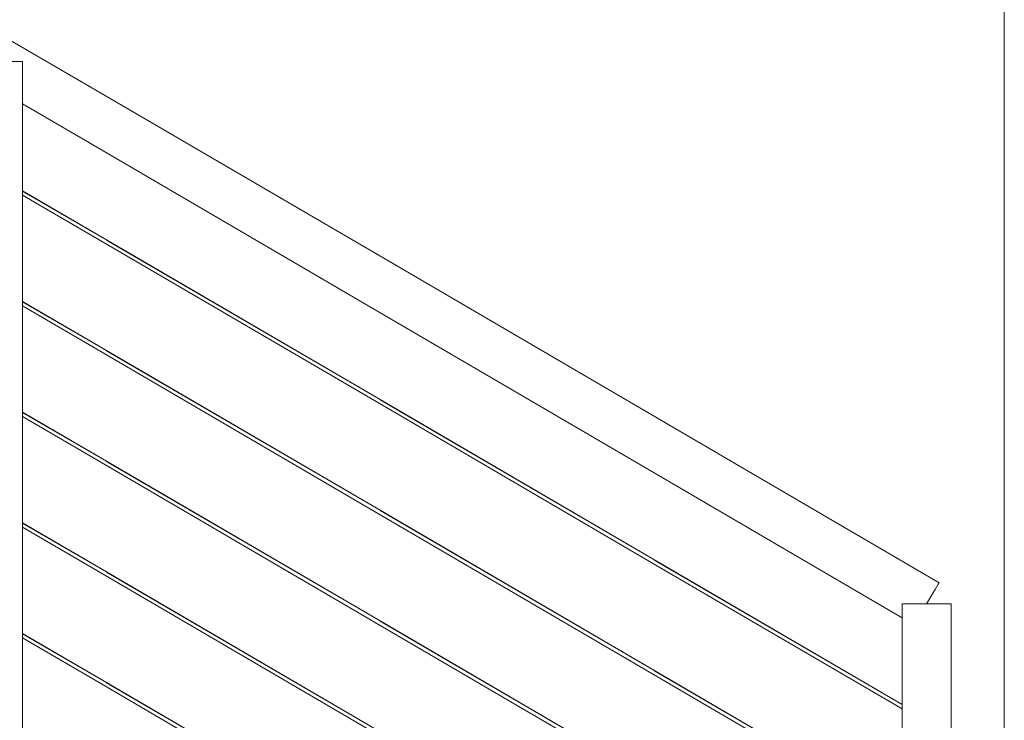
# Model space of a CAD drawing. Header units: millimetres. Extents: x -101298 to -58298, y 45839 to 66839.
# Tile 82 of 124: x -83015 to -82008, y 54614 to 55331. Entities that reach past the tile are written whole.
import ezdxf

# ---------------------------------------------------------------- set-up
doc = ezdxf.new("R2010")
doc.units = ezdxf.units.MM
doc.header["$MEASUREMENT"] = 0
doc.linetypes.add('Wipeout_Contour', pattern=[1000, 0, -1000])
doc.layers.add('Nowe_Konstrukcja - Schody', color=7, linetype='Continuous')
doc.layers.add('Nowe_Konstrukcja - Ściany zew', color=7, linetype='Continuous')
doc.layers.add('Nowe_Konstrukcja - Schody_Nr_pióra__101', color=250, linetype='Continuous', lineweight=13, true_color=0x333333)
doc.layers.add('Nowe_Konstrukcja - Ściany zew_Nr_pióra__3', color=7, linetype='Continuous', lineweight=13)

msp = doc.modelspace()

# ---------------------------------------------------------------- linework, layer by layer
at = {"layer": 'Nowe_Konstrukcja - Ściany zew_Nr_pióra__3', "color": 7, "linetype": 'Continuous', "lineweight": 13}
msp.add_line((-82007.8, 56719.4), (-82007.8, 53669.4), dxfattribs=at)

# ---------------------------------------------------------------- wipeouts: each hides what was drawn before it
at = {"color": 254, "linetype": 'Wipeout_Contour', "lineweight": 0, "ltscale": 495297.471437}
msp.add_wipeout([(-83012.3, 54929.3), (-82262.4, 54491), (-82171.8, 54546.8), (-82368.3, 54661.6), (-83012.3, 55038)], dxfattribs=at).dxf.layer = 'Nowe_Konstrukcja - Ściany zew'

# ---------------------------------------------------------------- next in the draw order: wipeouts: each hides what was drawn before it
at = {"color": 254, "linetype": 'Wipeout_Contour', "lineweight": 0, "ltscale": 396410.044232}
msp.add_wipeout([(-83012.3, 54815.9), (-82356.9, 54432.9), (-82266.3, 54488.7), (-83012.3, 54924.6)], dxfattribs=at).dxf.layer = 'Nowe_Konstrukcja - Ściany zew'

# ---------------------------------------------------------------- next in the draw order: wipeouts: each hides what was drawn before it
at = {"color": 254, "linetype": 'Wipeout_Contour', "lineweight": 0, "ltscale": 396378.686556}
msp.add_wipeout([(-83012.3, 54811.3), (-83012.3, 54702.6), (-82451.4, 54374.8), (-82360.7, 54430.5)], dxfattribs=at).dxf.layer = 'Nowe_Konstrukcja - Ściany zew'

# ---------------------------------------------------------------- next in the draw order: wipeouts: each hides what was drawn before it
at = {"color": 254, "linetype": 'Wipeout_Contour', "lineweight": 0, "ltscale": 396347.706871}
msp.add_wipeout([(-83012.3, 54698), (-83012.3, 54589.3), (-82545.8, 54316.7), (-82455.2, 54372.4)], dxfattribs=at).dxf.layer = 'Nowe_Konstrukcja - Ściany zew'

# ---------------------------------------------------------------- next in the draw order: wipeouts: each hides what was drawn before it
at = {"color": 254, "linetype": 'Wipeout_Contour', "lineweight": 0, "ltscale": 692887.799198}
msp.add_wipeout([(-83012.3, 55042.6), (-82366.3, 54665.1), (-82167.9, 54549.1), (-82112.3, 54583.4), (-82112.3, 54625.3), (-82368.3, 54774.9), (-83012.3, 55151.3)], dxfattribs=at).dxf.layer = 'Nowe_Konstrukcja - Ściany zew'

# ---------------------------------------------------------------- next in the draw order: wipeouts: each hides what was drawn before it
at = {"color": 254, "linetype": 'Wipeout_Contour', "lineweight": 0, "ltscale": 594581.070879}
msp.add_wipeout([(-83012.3, 55244.7), (-83012.3, 55155.9), (-82366.3, 54778.4), (-82112.3, 54630), (-82112.3, 54718.7), (-82379.9, 54875.1)], dxfattribs=at).dxf.layer = 'Nowe_Konstrukcja - Ściany zew'

# ---------------------------------------------------------------- next in the draw order: wipeouts: each hides what was drawn before it
at = {"color": 254, "linetype": 'Wipeout_Contour', "lineweight": 0, "ltscale": 395316.205069}
msp.add_wipeout([(-82379.9, 54875.1), (-82112.3, 54718.7), (-82112.3, 54720.9), (-82378.9, 54876.7)], dxfattribs=at).dxf.layer = 'Nowe_Konstrukcja - Schody'
at = {"color": 254, "linetype": 'Wipeout_Contour', "lineweight": 0, "ltscale": 396614.996834}
msp.add_wipeout([(-82648.3, 54485.2), (-82648, 54485.8), (-82928, 54649.4), (-82928.3, 54648.9)], dxfattribs=at).dxf.layer = 'Nowe_Konstrukcja - Schody'

# ---------------------------------------------------------------- next in the draw order: wipeouts: each hides what was drawn before it
at = {"color": 254, "linetype": 'Wipeout_Contour', "lineweight": 0, "ltscale": 395321.347732}
msp.add_wipeout([(-82378.9, 54876.7), (-82112.3, 54720.9), (-82112.3, 54727.2), (-82376.2, 54881.4)], dxfattribs=at).dxf.layer = 'Nowe_Konstrukcja - Schody'
at = {"color": 254, "linetype": 'Wipeout_Contour', "lineweight": 0, "ltscale": 396615.517019}
msp.add_wipeout([(-82647.3, 54487), (-82646.5, 54488.2), (-82926.5, 54651.8), (-82927.3, 54650.6)], dxfattribs=at).dxf.layer = 'Nowe_Konstrukcja - Schody'

# ---------------------------------------------------------------- next in the draw order: wipeouts: each hides what was drawn before it
at = {"color": 254, "linetype": 'Wipeout_Contour', "lineweight": 0, "ltscale": 494005.926902}
msp.add_wipeout([(-82376.2, 54881.4), (-82112.3, 54727.2), (-82112.3, 54733), (-82106.2, 54733), (-82372.1, 54888.4)], dxfattribs=at).dxf.layer = 'Nowe_Konstrukcja - Schody'
at = {"color": 254, "linetype": 'Wipeout_Contour', "lineweight": 0, "ltscale": 396615.732526}
msp.add_wipeout([(-82646.5, 54488.2), (-82646.3, 54488.7), (-82926.3, 54652.3), (-82926.5, 54651.8)], dxfattribs=at).dxf.layer = 'Nowe_Konstrukcja - Schody'

# ---------------------------------------------------------------- next in the draw order: wipeouts: each hides what was drawn before it
at = {"color": 254, "linetype": 'Wipeout_Contour', "lineweight": 0, "ltscale": 396581.449116}
msp.add_wipeout([(-82379.9, 54875.1), (-82378.9, 54876.7), (-82658.9, 55040.4), (-82659.9, 55038.7)], dxfattribs=at).dxf.layer = 'Nowe_Konstrukcja - Schody'
at = {"color": 254, "linetype": 'Wipeout_Contour', "lineweight": 0, "ltscale": 395307.260823}
msp.add_wipeout([(-82367.3, 54896.7), (-82372.1, 54888.4), (-82106.2, 54733), (-82087.3, 54733)], dxfattribs=at).dxf.layer = 'Nowe_Konstrukcja - Schody'

# ---------------------------------------------------------------- next in the draw order: wipeouts: each hides what was drawn before it
at = {"color": 254, "linetype": 'Wipeout_Contour', "lineweight": 0, "ltscale": 396582.308102}
msp.add_wipeout([(-82378.9, 54876.7), (-82376.2, 54881.4), (-82656.2, 55045), (-82658.9, 55040.4)], dxfattribs=at).dxf.layer = 'Nowe_Konstrukcja - Schody'
at = {"color": 254, "linetype": 'Wipeout_Contour', "lineweight": 0, "ltscale": 395293.248463}
msp.add_wipeout([(-82087.3, 54733), (-82082.4, 54741.3), (-82362.4, 54904.9), (-82367.3, 54896.7)], dxfattribs=at).dxf.layer = 'Nowe_Konstrukcja - Schody'

# ---------------------------------------------------------------- next in the draw order: wipeouts: each hides what was drawn before it
at = {"color": 254, "linetype": 'Wipeout_Contour', "lineweight": 0, "ltscale": 396583.896609}
msp.add_wipeout([(-82376.2, 54881.4), (-82372.1, 54888.4), (-82652.1, 55052), (-82656.2, 55045)], dxfattribs=at).dxf.layer = 'Nowe_Konstrukcja - Schody'
at = {"color": 254, "linetype": 'Wipeout_Contour', "lineweight": 0, "ltscale": 395295.339605}
msp.add_wipeout([(-82082.4, 54741.3), (-82078.3, 54748.3), (-82358.3, 54911.9), (-82362.4, 54904.9)], dxfattribs=at).dxf.layer = 'Nowe_Konstrukcja - Schody'
at = {"color": 254, "linetype": 'Wipeout_Contour', "lineweight": 0, "ltscale": 491816.247279}
msp.add_wipeout([(-82112.3, 54733), (-82112.3, 53833), (-82087.3, 53833), (-82062.3, 53833), (-82062.3, 54733)], dxfattribs=at).dxf.layer = 'Nowe_Konstrukcja - Schody'

# ---------------------------------------------------------------- next in the draw order: linework, layer by layer
at = {"layer": 'Nowe_Konstrukcja - Schody_Nr_pióra__101', "color": 250, "linetype": 'Continuous', "lineweight": 13, "true_color": 0x333333}
for p, q in [((-82087.3, 54733), (-82082.4, 54741.3)), ((-82062.3, 53833), (-82062.3, 54733))]:
    msp.add_line(p, q, dxfattribs=at)

# ---------------------------------------------------------------- next in the draw order: wipeouts: each hides what was drawn before it
at = {"color": 254, "linetype": 'Wipeout_Contour', "lineweight": 0, "ltscale": 397876.463758}
msp.add_wipeout([(-82659.9, 55038.7), (-82658.9, 55040.4), (-82938.9, 55204), (-82939.9, 55202.4)], dxfattribs=at).dxf.layer = 'Nowe_Konstrukcja - Schody'
at = {"color": 254, "linetype": 'Wipeout_Contour', "lineweight": 0, "ltscale": 396585.974726}
msp.add_wipeout([(-82372.1, 54888.4), (-82367.3, 54896.7), (-82647.3, 55060.3), (-82652.1, 55052)], dxfattribs=at).dxf.layer = 'Nowe_Konstrukcja - Schody'
at = {"color": 254, "linetype": 'Wipeout_Contour', "lineweight": 0, "ltscale": 395296.942118}
msp.add_wipeout([(-82078.3, 54748.3), (-82075.6, 54753), (-82355.6, 54916.6), (-82358.3, 54911.9)], dxfattribs=at).dxf.layer = 'Nowe_Konstrukcja - Schody'

# ---------------------------------------------------------------- next in the draw order: wipeouts: each hides what was drawn before it
at = {"color": 254, "linetype": 'Wipeout_Contour', "lineweight": 0, "ltscale": 397877.319947}
msp.add_wipeout([(-82658.9, 55040.4), (-82656.2, 55045), (-82936.2, 55208.7), (-82938.9, 55204)], dxfattribs=at).dxf.layer = 'Nowe_Konstrukcja - Schody'
at = {"color": 254, "linetype": 'Wipeout_Contour', "lineweight": 0, "ltscale": 396588.227443}
msp.add_wipeout([(-82367.3, 54896.7), (-82362.4, 54904.9), (-82642.4, 55068.6), (-82647.3, 55060.3)], dxfattribs=at).dxf.layer = 'Nowe_Konstrukcja - Schody'
at = {"color": 254, "linetype": 'Wipeout_Contour', "lineweight": 0, "ltscale": 395297.810102}
msp.add_wipeout([(-82075.6, 54753), (-82074.6, 54754.6), (-82354.6, 54918.3), (-82355.6, 54916.6)], dxfattribs=at).dxf.layer = 'Nowe_Konstrukcja - Schody'

# ---------------------------------------------------------------- next in the draw order: linework, layer by layer
at = {"layer": 'Nowe_Konstrukcja - Schody_Nr_pióra__101', "color": 250, "linetype": 'Continuous', "lineweight": 13, "true_color": 0x333333}
for p, q in [((-82082.4, 54741.3), (-82078.3, 54748.3)), ((-82078.3, 54748.3), (-82075.6, 54753)), ((-82075.6, 54753), (-82074.6, 54754.6))]:
    msp.add_line(p, q, dxfattribs=at)

# ---------------------------------------------------------------- next in the draw order: wipeouts: each hides what was drawn before it
at = {"color": 254, "linetype": 'Wipeout_Contour', "lineweight": 0, "ltscale": 397878.903282}
msp.add_wipeout([(-82656.2, 55045), (-82652.1, 55052), (-82932.1, 55215.7), (-82936.2, 55208.7)], dxfattribs=at).dxf.layer = 'Nowe_Konstrukcja - Schody'
at = {"color": 254, "linetype": 'Wipeout_Contour', "lineweight": 0, "ltscale": 396590.311804}
msp.add_wipeout([(-82362.4, 54904.9), (-82358.3, 54911.9), (-82638.3, 55075.6), (-82642.4, 55068.6)], dxfattribs=at).dxf.layer = 'Nowe_Konstrukcja - Schody'

# ---------------------------------------------------------------- next in the draw order: wipeouts: each hides what was drawn before it
at = {"color": 254, "linetype": 'Wipeout_Contour', "lineweight": 0, "ltscale": 398692.463587}
msp.add_wipeout([(-82938.9, 55204), (-83012.3, 55246.9), (-83012.3, 55244.7), (-82939.9, 55202.4)], dxfattribs=at).dxf.layer = 'Nowe_Konstrukcja - Schody'
at = {"color": 254, "linetype": 'Wipeout_Contour', "lineweight": 0, "ltscale": 397880.974633}
msp.add_wipeout([(-82652.1, 55052), (-82647.3, 55060.3), (-82927.3, 55223.9), (-82932.1, 55215.7)], dxfattribs=at).dxf.layer = 'Nowe_Konstrukcja - Schody'
at = {"color": 254, "linetype": 'Wipeout_Contour', "lineweight": 0, "ltscale": 396591.90912}
msp.add_wipeout([(-82358.3, 54911.9), (-82355.6, 54916.6), (-82635.6, 55080.3), (-82638.3, 55075.6)], dxfattribs=at).dxf.layer = 'Nowe_Konstrukcja - Schody'

# ---------------------------------------------------------------- next in the draw order: wipeouts: each hides what was drawn before it
at = {"color": 254, "linetype": 'Wipeout_Contour', "lineweight": 0, "ltscale": 398697.559956}
msp.add_wipeout([(-82936.2, 55208.7), (-83012.3, 55253.1), (-83012.3, 55246.9), (-82938.9, 55204)], dxfattribs=at).dxf.layer = 'Nowe_Konstrukcja - Schody'
at = {"color": 254, "linetype": 'Wipeout_Contour', "lineweight": 0, "ltscale": 397883.220016}
msp.add_wipeout([(-82647.3, 55060.3), (-82642.4, 55068.6), (-82922.4, 55232.2), (-82927.3, 55223.9)], dxfattribs=at).dxf.layer = 'Nowe_Konstrukcja - Schody'
at = {"color": 254, "linetype": 'Wipeout_Contour', "lineweight": 0, "ltscale": 396592.774289}
msp.add_wipeout([(-82355.6, 54916.6), (-82354.6, 54918.3), (-82634.6, 55081.9), (-82635.6, 55080.3)], dxfattribs=at).dxf.layer = 'Nowe_Konstrukcja - Schody'

# ---------------------------------------------------------------- next in the draw order: wipeouts: each hides what was drawn before it
at = {"color": 254, "linetype": 'Wipeout_Contour', "lineweight": 0, "ltscale": 398707.01446}
msp.add_wipeout([(-82932.1, 55215.7), (-83012.3, 55262.5), (-83012.3, 55253.1), (-82936.2, 55208.7)], dxfattribs=at).dxf.layer = 'Nowe_Konstrukcja - Schody'
at = {"color": 254, "linetype": 'Wipeout_Contour', "lineweight": 0, "ltscale": 397885.29759}
msp.add_wipeout([(-82642.4, 55068.6), (-82638.3, 55075.6), (-82918.3, 55239.2), (-82922.4, 55232.2)], dxfattribs=at).dxf.layer = 'Nowe_Konstrukcja - Schody'

# ---------------------------------------------------------------- next in the draw order: wipeouts: each hides what was drawn before it
at = {"color": 254, "linetype": 'Wipeout_Contour', "lineweight": 0, "ltscale": 398719.38775}
msp.add_wipeout([(-82927.3, 55223.9), (-83012.3, 55273.6), (-83012.3, 55262.5), (-82932.1, 55215.7)], dxfattribs=at).dxf.layer = 'Nowe_Konstrukcja - Schody'
at = {"color": 254, "linetype": 'Wipeout_Contour', "lineweight": 0, "ltscale": 397886.889706}
msp.add_wipeout([(-82638.3, 55075.6), (-82635.6, 55080.3), (-82915.6, 55243.9), (-82918.3, 55239.2)], dxfattribs=at).dxf.layer = 'Nowe_Konstrukcja - Schody'

# ---------------------------------------------------------------- next in the draw order: wipeouts: each hides what was drawn before it
at = {"color": 254, "linetype": 'Wipeout_Contour', "lineweight": 0, "ltscale": 398732.795318}
msp.add_wipeout([(-83012.3, 55284.7), (-83012.3, 55273.6), (-82927.3, 55223.9), (-82922.4, 55232.2)], dxfattribs=at).dxf.layer = 'Nowe_Konstrukcja - Schody'
at = {"color": 254, "linetype": 'Wipeout_Contour', "lineweight": 0, "ltscale": 397887.752058}
msp.add_wipeout([(-82635.6, 55080.3), (-82634.6, 55081.9), (-82914.6, 55245.5), (-82915.6, 55243.9)], dxfattribs=at).dxf.layer = 'Nowe_Konstrukcja - Schody'

# ---------------------------------------------------------------- next in the draw order: wipeouts: each hides what was drawn before it
at = {"color": 254, "linetype": 'Wipeout_Contour', "lineweight": 0, "ltscale": 698006.177791}
msp.add_wipeout([(-83032.4, 55296.5), (-83018.3, 55288.2), (-83012.3, 55288.2), (-83012.3, 55284.7), (-82922.4, 55232.2), (-82918.3, 55239.2), (-83028.3, 55303.5)], dxfattribs=at).dxf.layer = 'Nowe_Konstrukcja - Schody'

# ---------------------------------------------------------------- next in the draw order: wipeouts: each hides what was drawn before it
at = {"color": 254, "linetype": 'Wipeout_Contour', "lineweight": 0, "ltscale": 398788.758682}
msp.add_wipeout([(-82918.3, 55239.2), (-82915.6, 55243.9), (-83025.6, 55308.2), (-83028.3, 55303.5)], dxfattribs=at).dxf.layer = 'Nowe_Konstrukcja - Schody'

# ---------------------------------------------------------------- next in the draw order: wipeouts: each hides what was drawn before it
at = {"color": 254, "linetype": 'Wipeout_Contour', "lineweight": 0, "ltscale": 398789.619064}
msp.add_wipeout([(-82915.6, 55243.9), (-82914.6, 55245.5), (-83024.6, 55309.8), (-83025.6, 55308.2)], dxfattribs=at).dxf.layer = 'Nowe_Konstrukcja - Schody'

# ---------------------------------------------------------------- next in the draw order: wipeouts: each hides what was drawn before it
at = {"color": 254, "linetype": 'Wipeout_Contour', "lineweight": 0, "ltscale": 397976.017969}
msp.add_wipeout([(-83062.3, 55288.2), (-83062.3, 54324), (-83012.3, 54324), (-83012.3, 55288.2)], dxfattribs=at).dxf.layer = 'Nowe_Konstrukcja - Schody'

# ---------------------------------------------------------------- next in the draw order: linework, layer by layer
at = {"layer": 'Nowe_Konstrukcja - Schody_Nr_pióra__101', "color": 250, "linetype": 'Continuous', "lineweight": 13, "true_color": 0x333333}
for p, q in [((-82914.6, 55245.5), (-83024.6, 55309.8)), ((-83062.3, 55288.2), (-83012.3, 55288.2)), ((-82939.9, 55202.4), (-83012.3, 55244.7))]:
    msp.add_line(p, q, dxfattribs=at)

# ---------------------------------------------------------------- next in the draw order: wipeouts: each hides what was drawn before it
at = {"color": 254, "linetype": 'Wipeout_Contour', "lineweight": 0, "ltscale": 397457.295698}
msp.add_wipeout([(-82928, 54649.4), (-83012.3, 54698.7), (-83012.3, 54698), (-82928.3, 54648.9)], dxfattribs=at).dxf.layer = 'Nowe_Konstrukcja - Schody'

# ---------------------------------------------------------------- next in the draw order: wipeouts: each hides what was drawn before it
at = {"color": 254, "linetype": 'Wipeout_Contour', "lineweight": 0, "ltscale": 397460.625925}
msp.add_wipeout([(-82926.5, 54651.8), (-83012.3, 54701.9), (-83012.3, 54700.3), (-82927.3, 54650.6)], dxfattribs=at).dxf.layer = 'Nowe_Konstrukcja - Schody'

# ---------------------------------------------------------------- next in the draw order: wipeouts: each hides what was drawn before it
at = {"color": 254, "linetype": 'Wipeout_Contour', "lineweight": 0, "ltscale": 397462.014801}
msp.add_wipeout([(-82926.3, 54652.3), (-83012.3, 54702.6), (-83012.3, 54701.9), (-82926.5, 54651.8)], dxfattribs=at).dxf.layer = 'Nowe_Konstrukcja - Schody'

# ---------------------------------------------------------------- next in the draw order: wipeouts: each hides what was drawn before it
at = {"color": 254, "linetype": 'Wipeout_Contour', "lineweight": 0, "ltscale": 396864.660497}
msp.add_wipeout([(-82648.3, 54598.6), (-82648, 54599.1), (-82928, 54762.7), (-82928.3, 54762.2)], dxfattribs=at).dxf.layer = 'Nowe_Konstrukcja - Schody'

# ---------------------------------------------------------------- next in the draw order: wipeouts: each hides what was drawn before it
at = {"color": 254, "linetype": 'Wipeout_Contour', "lineweight": 0, "ltscale": 396865.189878}
msp.add_wipeout([(-82647.3, 54600.3), (-82646.5, 54601.5), (-82926.5, 54765.2), (-82927.3, 54763.9)], dxfattribs=at).dxf.layer = 'Nowe_Konstrukcja - Schody'

# ---------------------------------------------------------------- next in the draw order: wipeouts: each hides what was drawn before it
at = {"color": 254, "linetype": 'Wipeout_Contour', "lineweight": 0, "ltscale": 396865.409195}
msp.add_wipeout([(-82646.5, 54601.5), (-82646.3, 54602), (-82926.3, 54765.7), (-82926.5, 54765.2)], dxfattribs=at).dxf.layer = 'Nowe_Konstrukcja - Schody'

# ---------------------------------------------------------------- next in the draw order: linework, layer by layer
at = {"layer": 'Nowe_Konstrukcja - Schody_Nr_pióra__101', "color": 250, "linetype": 'Continuous', "lineweight": 13, "true_color": 0x333333}
for p, q in [((-82926.3, 54652.3), (-83012.3, 54702.6)), ((-82928.3, 54648.9), (-83012.3, 54698))]:
    msp.add_line(p, q, dxfattribs=at)

# ---------------------------------------------------------------- next in the draw order: wipeouts: each hides what was drawn before it
at = {"color": 254, "linetype": 'Wipeout_Contour', "lineweight": 0, "ltscale": 397706.915696}
msp.add_wipeout([(-82928, 54762.7), (-83012.3, 54812), (-83012.3, 54811.3), (-82928.3, 54762.2)], dxfattribs=at).dxf.layer = 'Nowe_Konstrukcja - Schody'
at = {"color": 254, "linetype": 'Wipeout_Contour', "lineweight": 0, "ltscale": 395819.470788}
msp.add_wipeout([(-82368.3, 54548.3), (-82368, 54548.8), (-82648, 54712.4), (-82648.3, 54711.9)], dxfattribs=at).dxf.layer = 'Nowe_Konstrukcja - Schody'

# ---------------------------------------------------------------- next in the draw order: wipeouts: each hides what was drawn before it
at = {"color": 254, "linetype": 'Wipeout_Contour', "lineweight": 0, "ltscale": 397710.254954}
msp.add_wipeout([(-82926.5, 54765.2), (-83012.3, 54815.3), (-83012.3, 54813.6), (-82927.3, 54763.9)], dxfattribs=at).dxf.layer = 'Nowe_Konstrukcja - Schody'
at = {"color": 254, "linetype": 'Wipeout_Contour', "lineweight": 0, "ltscale": 395820.011117}
msp.add_wipeout([(-82367.3, 54550), (-82366.5, 54551.2), (-82646.5, 54714.9), (-82647.3, 54713.6)], dxfattribs=at).dxf.layer = 'Nowe_Konstrukcja - Schody'

# ---------------------------------------------------------------- next in the draw order: wipeouts: each hides what was drawn before it
at = {"color": 254, "linetype": 'Wipeout_Contour', "lineweight": 0, "ltscale": 397711.647573}
msp.add_wipeout([(-82926.3, 54765.7), (-83012.3, 54815.9), (-83012.3, 54815.3), (-82926.5, 54765.2)], dxfattribs=at).dxf.layer = 'Nowe_Konstrukcja - Schody'
at = {"color": 254, "linetype": 'Wipeout_Contour', "lineweight": 0, "ltscale": 395820.234968}
msp.add_wipeout([(-82366.5, 54551.2), (-82366.3, 54551.7), (-82646.3, 54715.4), (-82646.5, 54714.9)], dxfattribs=at).dxf.layer = 'Nowe_Konstrukcja - Schody'

# ---------------------------------------------------------------- next in the draw order: linework, layer by layer
at = {"layer": 'Nowe_Konstrukcja - Schody_Nr_pióra__101', "color": 250, "linetype": 'Continuous', "lineweight": 13, "true_color": 0x333333}
for p, q in [((-82648.3, 54485.2), (-82928.3, 54648.9)), ((-82646.3, 54488.7), (-82926.3, 54652.3))]:
    msp.add_line(p, q, dxfattribs=at)

# ---------------------------------------------------------------- next in the draw order: wipeouts: each hides what was drawn before it
at = {"color": 254, "linetype": 'Wipeout_Contour', "lineweight": 0, "ltscale": 397114.68471}
msp.add_wipeout([(-82648.3, 54711.9), (-82648, 54712.4), (-82928, 54876.1), (-82928.3, 54875.6)], dxfattribs=at).dxf.layer = 'Nowe_Konstrukcja - Schody'
at = {"color": 254, "linetype": 'Wipeout_Contour', "lineweight": 0, "ltscale": 394830.6202}
msp.add_wipeout([(-82368.3, 54661.6), (-82112.3, 54512), (-82112.3, 54512.7), (-82368, 54662.1)], dxfattribs=at).dxf.layer = 'Nowe_Konstrukcja - Schody'

# ---------------------------------------------------------------- next in the draw order: wipeouts: each hides what was drawn before it
at = {"color": 254, "linetype": 'Wipeout_Contour', "lineweight": 0, "ltscale": 397115.223275}
msp.add_wipeout([(-82647.3, 54713.6), (-82646.5, 54714.9), (-82926.5, 54878.5), (-82927.3, 54877.3)], dxfattribs=at).dxf.layer = 'Nowe_Konstrukcja - Schody'
at = {"color": 254, "linetype": 'Wipeout_Contour', "lineweight": 0, "ltscale": 394833.990936}
msp.add_wipeout([(-82367.3, 54663.3), (-82112.3, 54514.3), (-82112.3, 54516), (-82366.5, 54664.6)], dxfattribs=at).dxf.layer = 'Nowe_Konstrukcja - Schody'

# ---------------------------------------------------------------- next in the draw order: wipeouts: each hides what was drawn before it
at = {"color": 254, "linetype": 'Wipeout_Contour', "lineweight": 0, "ltscale": 397115.446397}
msp.add_wipeout([(-82646.5, 54714.9), (-82646.3, 54715.4), (-82926.3, 54879), (-82926.5, 54878.5)], dxfattribs=at).dxf.layer = 'Nowe_Konstrukcja - Schody'
at = {"color": 254, "linetype": 'Wipeout_Contour', "lineweight": 0, "ltscale": 394835.383955}
msp.add_wipeout([(-82366.5, 54664.6), (-82112.3, 54516), (-82112.3, 54516.6), (-82366.3, 54665.1)], dxfattribs=at).dxf.layer = 'Nowe_Konstrukcja - Schody'

# ---------------------------------------------------------------- next in the draw order: linework, layer by layer
at = {"layer": 'Nowe_Konstrukcja - Schody_Nr_pióra__101', "color": 250, "linetype": 'Continuous', "lineweight": 13, "true_color": 0x333333}
for p, q in [((-82926.3, 54765.7), (-83012.3, 54815.9)), ((-82928.3, 54762.2), (-83012.3, 54811.3))]:
    msp.add_line(p, q, dxfattribs=at)

# ---------------------------------------------------------------- next in the draw order: wipeouts: each hides what was drawn before it
at = {"color": 254, "linetype": 'Wipeout_Contour', "lineweight": 0, "ltscale": 397956.895535}
msp.add_wipeout([(-82928, 54876.1), (-83012.3, 54925.3), (-83012.3, 54924.6), (-82928.3, 54875.6)], dxfattribs=at).dxf.layer = 'Nowe_Konstrukcja - Schody'
at = {"color": 254, "linetype": 'Wipeout_Contour', "lineweight": 0, "ltscale": 396069.92449}
msp.add_wipeout([(-82368.3, 54661.6), (-82368, 54662.1), (-82648, 54825.8), (-82648.3, 54825.2)], dxfattribs=at).dxf.layer = 'Nowe_Konstrukcja - Schody'

# ---------------------------------------------------------------- next in the draw order: wipeouts: each hides what was drawn before it
at = {"color": 254, "linetype": 'Wipeout_Contour', "lineweight": 0, "ltscale": 397960.24381}
msp.add_wipeout([(-82926.5, 54878.5), (-83012.3, 54928.6), (-83012.3, 54927), (-82927.3, 54877.3)], dxfattribs=at).dxf.layer = 'Nowe_Konstrukcja - Schody'
at = {"color": 254, "linetype": 'Wipeout_Contour', "lineweight": 0, "ltscale": 396070.47402}
msp.add_wipeout([(-82367.3, 54663.3), (-82366.5, 54664.6), (-82646.5, 54828.2), (-82647.3, 54827)], dxfattribs=at).dxf.layer = 'Nowe_Konstrukcja - Schody'

# ---------------------------------------------------------------- next in the draw order: wipeouts: each hides what was drawn before it
at = {"color": 254, "linetype": 'Wipeout_Contour', "lineweight": 0, "ltscale": 397961.640165}
msp.add_wipeout([(-82926.3, 54879), (-83012.3, 54929.3), (-83012.3, 54928.6), (-82926.5, 54878.5)], dxfattribs=at).dxf.layer = 'Nowe_Konstrukcja - Schody'
at = {"color": 254, "linetype": 'Wipeout_Contour', "lineweight": 0, "ltscale": 396070.701683}
msp.add_wipeout([(-82366.5, 54664.6), (-82366.3, 54665.1), (-82646.3, 54828.7), (-82646.5, 54828.2)], dxfattribs=at).dxf.layer = 'Nowe_Konstrukcja - Schody'

# ---------------------------------------------------------------- next in the draw order: linework, layer by layer
at = {"layer": 'Nowe_Konstrukcja - Schody_Nr_pióra__101', "color": 250, "linetype": 'Continuous', "lineweight": 13, "true_color": 0x333333}
for p, q in [((-82648.3, 54598.6), (-82928.3, 54762.2)), ((-82646.3, 54602), (-82926.3, 54765.7))]:
    msp.add_line(p, q, dxfattribs=at)

# ---------------------------------------------------------------- next in the draw order: wipeouts: each hides what was drawn before it
at = {"color": 254, "linetype": 'Wipeout_Contour', "lineweight": 0, "ltscale": 397365.068792}
msp.add_wipeout([(-82648.3, 54825.2), (-82648, 54825.8), (-82928, 54989.4), (-82928.3, 54988.9)], dxfattribs=at).dxf.layer = 'Nowe_Konstrukcja - Schody'
at = {"color": 254, "linetype": 'Wipeout_Contour', "lineweight": 0, "ltscale": 395081.502264}
msp.add_wipeout([(-82368.3, 54774.9), (-82112.3, 54625.3), (-82112.3, 54626), (-82368, 54775.5)], dxfattribs=at).dxf.layer = 'Nowe_Konstrukcja - Schody'

# ---------------------------------------------------------------- next in the draw order: wipeouts: each hides what was drawn before it
at = {"color": 254, "linetype": 'Wipeout_Contour', "lineweight": 0, "ltscale": 397365.61653}
msp.add_wipeout([(-82647.3, 54827), (-82646.5, 54828.2), (-82926.5, 54991.8), (-82927.3, 54990.6)], dxfattribs=at).dxf.layer = 'Nowe_Konstrukcja - Schody'
at = {"color": 254, "linetype": 'Wipeout_Contour', "lineweight": 0, "ltscale": 395084.882066}
msp.add_wipeout([(-82367.3, 54776.7), (-82112.3, 54627.6), (-82112.3, 54629.3), (-82366.5, 54777.9)], dxfattribs=at).dxf.layer = 'Nowe_Konstrukcja - Schody'

# ---------------------------------------------------------------- next in the draw order: wipeouts: each hides what was drawn before it
at = {"color": 254, "linetype": 'Wipeout_Contour', "lineweight": 0, "ltscale": 397365.84345}
msp.add_wipeout([(-82646.5, 54828.2), (-82646.3, 54828.7), (-82926.3, 54992.3), (-82926.5, 54991.8)], dxfattribs=at).dxf.layer = 'Nowe_Konstrukcja - Schody'
at = {"color": 254, "linetype": 'Wipeout_Contour', "lineweight": 0, "ltscale": 395086.278825}
msp.add_wipeout([(-82366.5, 54777.9), (-82112.3, 54629.3), (-82112.3, 54630), (-82366.3, 54778.4)], dxfattribs=at).dxf.layer = 'Nowe_Konstrukcja - Schody'

# ---------------------------------------------------------------- next in the draw order: linework, layer by layer
at = {"layer": 'Nowe_Konstrukcja - Schody_Nr_pióra__101', "color": 250, "linetype": 'Continuous', "lineweight": 13, "true_color": 0x333333}
for p, q in [((-82926.3, 54879), (-83012.3, 54929.3)), ((-82928.3, 54875.6), (-83012.3, 54924.6)), ((-82074.6, 54754.6), (-82354.6, 54918.3)), ((-82112.3, 54733), (-82062.3, 54733)), ((-82112.3, 53833), (-82112.3, 54733)), ((-82368.3, 54548.3), (-82648.3, 54711.9)), ((-82366.3, 54551.7), (-82646.3, 54715.4)), ((-82112.3, 54512), (-82368.3, 54661.6)), ((-82112.3, 54516.6), (-82366.3, 54665.1))]:
    msp.add_line(p, q, dxfattribs=at)

# ---------------------------------------------------------------- next in the draw order: wipeouts: each hides what was drawn before it
at = {"color": 254, "linetype": 'Wipeout_Contour', "lineweight": 0, "ltscale": 398207.234537}
msp.add_wipeout([(-82928, 54989.4), (-83012.3, 55038.7), (-83012.3, 55038), (-82928.3, 54988.9)], dxfattribs=at).dxf.layer = 'Nowe_Konstrukcja - Schody'
at = {"color": 254, "linetype": 'Wipeout_Contour', "lineweight": 0, "ltscale": 396320.738467}
msp.add_wipeout([(-82368.3, 54774.9), (-82368, 54775.5), (-82648, 54939.1), (-82648.3, 54938.6)], dxfattribs=at).dxf.layer = 'Nowe_Konstrukcja - Schody'

# ---------------------------------------------------------------- next in the draw order: wipeouts: each hides what was drawn before it
at = {"color": 254, "linetype": 'Wipeout_Contour', "lineweight": 0, "ltscale": 398210.591814}
msp.add_wipeout([(-82926.5, 54991.8), (-83012.3, 55041.9), (-83012.3, 55040.3), (-82927.3, 54990.6)], dxfattribs=at).dxf.layer = 'Nowe_Konstrukcja - Schody'
at = {"color": 254, "linetype": 'Wipeout_Contour', "lineweight": 0, "ltscale": 396321.297186}
msp.add_wipeout([(-82367.3, 54776.7), (-82366.5, 54777.9), (-82646.5, 54941.5), (-82647.3, 54940.3)], dxfattribs=at).dxf.layer = 'Nowe_Konstrukcja - Schody'

# ---------------------------------------------------------------- next in the draw order: wipeouts: each hides what was drawn before it
at = {"color": 254, "linetype": 'Wipeout_Contour', "lineweight": 0, "ltscale": 398211.9919}
msp.add_wipeout([(-82926.3, 54992.3), (-83012.3, 55042.6), (-83012.3, 55041.9), (-82926.5, 54991.8)], dxfattribs=at).dxf.layer = 'Nowe_Konstrukcja - Schody'
at = {"color": 254, "linetype": 'Wipeout_Contour', "lineweight": 0, "ltscale": 396321.528655}
msp.add_wipeout([(-82366.5, 54777.9), (-82366.3, 54778.4), (-82646.3, 54942), (-82646.5, 54941.5)], dxfattribs=at).dxf.layer = 'Nowe_Konstrukcja - Schody'

# ---------------------------------------------------------------- next in the draw order: linework, layer by layer
at = {"layer": 'Nowe_Konstrukcja - Schody_Nr_pióra__101', "color": 250, "linetype": 'Continuous', "lineweight": 13, "true_color": 0x333333}
for p, q in [((-82354.6, 54918.3), (-82634.6, 55081.9)), ((-82646.3, 54715.4), (-82926.3, 54879)), ((-82648.3, 54711.9), (-82928.3, 54875.6)), ((-82112.3, 54718.7), (-82379.9, 54875.1)), ((-82366.3, 54665.1), (-82646.3, 54828.7)), ((-82368.3, 54661.6), (-82648.3, 54825.2)), ((-82112.3, 54630), (-82366.3, 54778.4)), ((-82112.3, 54625.3), (-82368.3, 54774.9))]:
    msp.add_line(p, q, dxfattribs=at)

# ---------------------------------------------------------------- next in the draw order: wipeouts: each hides what was drawn before it
at = {"color": 254, "linetype": 'Wipeout_Contour', "lineweight": 0, "ltscale": 397615.812063}
msp.add_wipeout([(-82648.3, 54938.6), (-82648, 54939.1), (-82928, 55102.7), (-82928.3, 55102.2)], dxfattribs=at).dxf.layer = 'Nowe_Konstrukcja - Schody'

# ---------------------------------------------------------------- next in the draw order: wipeouts: each hides what was drawn before it
at = {"color": 254, "linetype": 'Wipeout_Contour', "lineweight": 0, "ltscale": 397616.368961}
msp.add_wipeout([(-82647.3, 54940.3), (-82646.5, 54941.5), (-82926.5, 55105.2), (-82927.3, 55103.9)], dxfattribs=at).dxf.layer = 'Nowe_Konstrukcja - Schody'

# ---------------------------------------------------------------- next in the draw order: wipeouts: each hides what was drawn before it
at = {"color": 254, "linetype": 'Wipeout_Contour', "lineweight": 0, "ltscale": 397616.599676}
msp.add_wipeout([(-82646.5, 54941.5), (-82646.3, 54942), (-82926.3, 55105.7), (-82926.5, 55105.2)], dxfattribs=at).dxf.layer = 'Nowe_Konstrukcja - Schody'

# ---------------------------------------------------------------- next in the draw order: linework, layer by layer
at = {"layer": 'Nowe_Konstrukcja - Schody_Nr_pióra__101', "color": 250, "linetype": 'Continuous', "lineweight": 13, "true_color": 0x333333}
for p, q in [((-82634.6, 55081.9), (-82914.6, 55245.5)), ((-82926.3, 54992.3), (-83012.3, 55042.6)), ((-82928.3, 54988.9), (-83012.3, 55038)), ((-82379.9, 54875.1), (-82659.9, 55038.7)), ((-82646.3, 54828.7), (-82926.3, 54992.3)), ((-82648.3, 54825.2), (-82928.3, 54988.9)), ((-82368.3, 54774.9), (-82648.3, 54938.6)), ((-82366.3, 54778.4), (-82646.3, 54942))]:
    msp.add_line(p, q, dxfattribs=at)

# ---------------------------------------------------------------- next in the draw order: wipeouts: each hides what was drawn before it
at = {"color": 254, "linetype": 'Wipeout_Contour', "lineweight": 0, "ltscale": 398457.932025}
msp.add_wipeout([(-82928, 55102.7), (-83012.3, 55152), (-83012.3, 55151.3), (-82928.3, 55102.2)], dxfattribs=at).dxf.layer = 'Nowe_Konstrukcja - Schody'

# ---------------------------------------------------------------- next in the draw order: wipeouts: each hides what was drawn before it
at = {"color": 254, "linetype": 'Wipeout_Contour', "lineweight": 0, "ltscale": 398461.29829}
msp.add_wipeout([(-82926.5, 55105.2), (-83012.3, 55155.3), (-83012.3, 55153.6), (-82927.3, 55103.9)], dxfattribs=at).dxf.layer = 'Nowe_Konstrukcja - Schody'

# ---------------------------------------------------------------- next in the draw order: wipeouts: each hides what was drawn before it
at = {"color": 254, "linetype": 'Wipeout_Contour', "lineweight": 0, "ltscale": 398462.7021}
msp.add_wipeout([(-82926.3, 55105.7), (-83012.3, 55155.9), (-83012.3, 55155.3), (-82926.5, 55105.2)], dxfattribs=at).dxf.layer = 'Nowe_Konstrukcja - Schody'

# ---------------------------------------------------------------- next in the draw order: linework, layer by layer
at = {"layer": 'Nowe_Konstrukcja - Schody_Nr_pióra__101', "color": 250, "linetype": 'Continuous', "lineweight": 13, "true_color": 0x333333}
for p, q in [((-83012.3, 54324), (-83012.3, 55288.2)), ((-82659.9, 55038.7), (-82939.9, 55202.4)), ((-82926.3, 55105.7), (-83012.3, 55155.9)), ((-82928.3, 55102.2), (-83012.3, 55151.3)), ((-82648.3, 54938.6), (-82928.3, 55102.2)), ((-82646.3, 54942), (-82926.3, 55105.7))]:
    msp.add_line(p, q, dxfattribs=at)

doc.saveas('drawing.dxf')
